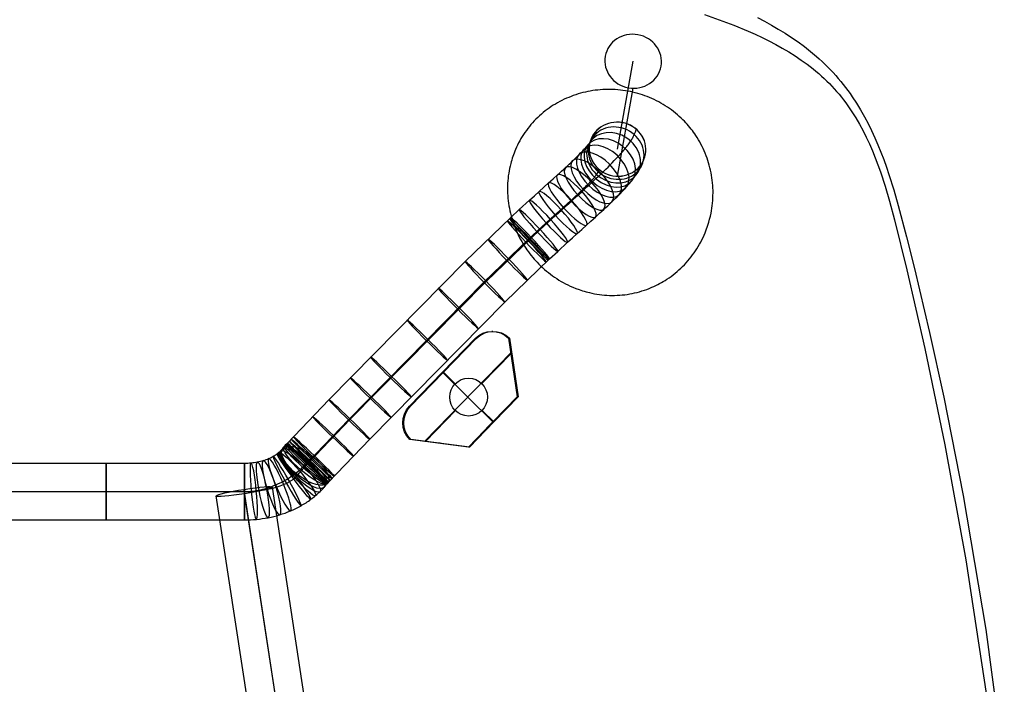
# Model space of a CAD drawing. Extents: x 603 to 1103, y 2695 to 3213.
# Tile 5 of 6: x 861 to 1069, y 2954 to 3094. Entities that reach past the tile are written whole.
import ezdxf

# ---------------------------------------------------------------- set-up
doc = ezdxf.new("R2010")
doc.units = 0
doc.layers.add('CAPA_01', color=12, linetype='CONTINUOUS')
doc.layers.add('PATAS_MADERA_CON_METAL', color=70, linetype='CONTINUOUS')

msp = doc.modelspace()

# ---------------------------------------------------------------- linework, layer by layer
at = {"layer": 'CAPA_01'}
for points in [[(1005.69, 3095.56, 453.58), (1008.82, 3094.45, 453.21), (1011.9, 3093.28, 452.85), (1014.94, 3092.03, 452.49), (1016.42, 3091.37, 452.31), (1017.89, 3090.69, 452.14), (1019.34, 3089.97, 451.96), (1020.77, 3089.23, 451.78), (1022.16, 3088.46, 451.6), (1023.53, 3087.65, 451.42), (1024.87, 3086.81, 451.24), (1026.18, 3085.93, 451.06), (1027.44, 3085.02, 450.89), (1028.06, 3084.54, 450.8), (1028.67, 3084.06, 450.71), (1029.27, 3083.57, 450.62), (1029.86, 3083.07, 450.53), (1030.44, 3082.55, 450.44), (1031.01, 3082.03, 450.36), (1031.56, 3081.49, 450.27), (1032.11, 3080.95, 450.18), (1032.64, 3080.4, 450.1), (1033.16, 3079.84, 450.01), (1033.66, 3079.27, 449.93), (1034.16, 3078.68, 449.84), (1034.65, 3078.09, 449.76), (1035.12, 3077.49, 449.68), (1035.59, 3076.87, 449.6), (1036.04, 3076.25, 449.52), (1036.47, 3075.62, 449.44), (1036.9, 3074.99, 449.36), (1037.32, 3074.34, 449.29), (1037.72, 3073.69, 449.21), (1038.5, 3072.36, 449.07), (1039.23, 3070.99, 448.93), (1039.93, 3069.6, 448.8), (1040.59, 3068.19, 448.68), (1041.21, 3066.75, 448.57), (1041.81, 3065.28, 448.46), (1042.38, 3063.79, 448.36), (1042.91, 3062.29, 448.27), (1043.92, 3059.24, 448.12), (1044.85, 3056.12, 447.99), (1045.91, 3052.15, 447.89), (1048.49, 3041.57, 447.84), (1052.28, 3024.92, 448.28), (1056.51, 3004.55, 449.36), (1060.97, 2980.24, 451.07), (1065.37, 2951.6, 453.33)], [(1016.91, 3094.91, 442.97), (1018.39, 3094.13, 442.76), (1019.87, 3093.32, 442.55), (1021.32, 3092.48, 442.34), (1022.74, 3091.61, 442.13), (1024.13, 3090.7, 441.92), (1025.49, 3089.76, 441.71), (1026.83, 3088.77, 441.5), (1028.12, 3087.75, 441.29), (1029.38, 3086.7, 441.09), (1029.99, 3086.15, 440.99), (1030.59, 3085.59, 440.88), (1031.19, 3085.03, 440.78), (1031.77, 3084.45, 440.68), (1032.34, 3083.86, 440.58), (1032.9, 3083.26, 440.48), (1033.45, 3082.66, 440.39), (1033.99, 3082.04, 440.29), (1034.51, 3081.42, 440.2), (1035.02, 3080.78, 440.1), (1035.52, 3080.14, 440.01), (1036.01, 3079.48, 439.92), (1036.49, 3078.82, 439.83), (1036.96, 3078.15, 439.74), (1037.86, 3076.78, 439.57), (1038.71, 3075.38, 439.41), (1039.52, 3073.95, 439.25), (1040.29, 3072.49, 439.1), (1041.02, 3071.01, 438.96), (1041.71, 3069.51, 438.83), (1042.37, 3067.99, 438.71), (1043, 3066.43, 438.6), (1043.6, 3064.87, 438.49), (1044.17, 3063.29, 438.4), (1044.71, 3061.7, 438.31), (1045.74, 3058.47, 438.17), (1046.69, 3055.21, 438.07), (1048.42, 3048.56, 437.95), (1050.1, 3041.85, 437.97), (1053.3, 3028.32, 438.31), (1056.3, 3014.66, 438.93), (1060.42, 2993.89, 440.24), (1065.19, 2965.56, 442.37), (1069.11, 2936.34, 444.68)]]:
    msp.add_polyline3d(points, dxfattribs=at)
at = {"layer": 'PATAS_MADERA_CON_METAL'}
for p, q in [((987.32, 3067.08, 404.74), (990.62, 3085.68, 347.79)), ((987.32, 3061.38, 402.87), (990.62, 3079.97, 345.92)), ((960.93, 3028.57, 422.19), (960.72, 3028.57, 424.18)), ((943.32, 3012.76, 422.35), (957.22, 3027.06, 423.81)), ((943.43, 3012.76, 421.35), (957.33, 3027.06, 422.81)), ((943.53, 3012.76, 420.36), (957.43, 3027.06, 421.82)), ((957.43, 3027.06, 421.82), (957.22, 3027.06, 423.81)), ((964.26, 3027.15, 424.55), (966.12, 3014.75, 424.74)), ((964.46, 3027.15, 422.56), (964.26, 3027.15, 424.55)), ((964.36, 3027.15, 423.55), (966.22, 3014.75, 423.75)), ((964.46, 3027.15, 422.56), (966.33, 3014.75, 422.75)), ((946.5, 3005.29, 422.68), (964.72, 3024.05, 424.6)), ((958.6, 3017.53, 421.94), (964.93, 3024.05, 422.61)), ((950.48, 3019.91, 421.09), (950.27, 3019.91, 423.08)), ((950.27, 3019.91, 423.08), (960.94, 3009.43, 424.2)), ((950.48, 3019.91, 421.09), (952.97, 3017.46, 421.35)), ((965.4, 3020.95, 422.65), (965.19, 3020.95, 424.64)), ((966.12, 3014.75, 424.74), (958.36, 3006.77, 423.93)), ((966.22, 3014.75, 423.75), (958.46, 3006.77, 422.93)), ((966.33, 3014.75, 422.75), (958.57, 3006.77, 421.94)), ((966.33, 3014.75, 422.75), (966.12, 3014.75, 424.74)), ((943.53, 3012.76, 420.36), (943.32, 3012.76, 422.35)), ((946.71, 3005.29, 420.69), (953.04, 3011.81, 421.36)), ((958.66, 3011.87, 421.95), (961.15, 3009.43, 422.21)), ((942.12, 3009.21, 420.21), (941.91, 3009.21, 422.2)), ((960.94, 3009.43, 424.2), (955.77, 3004.1, 423.66)), ((961.05, 3009.43, 423.2), (955.88, 3004.1, 422.66)), ((961.15, 3009.43, 422.21), (955.98, 3004.1, 421.67)), ((958.36, 3006.77, 423.93), (960.94, 3009.43, 424.2)), ((958.46, 3006.77, 422.93), (961.05, 3009.43, 423.2)), ((958.57, 3006.77, 421.94), (961.15, 3009.43, 422.21)), ((961.15, 3009.43, 422.21), (960.94, 3009.43, 424.2)), ((962.45, 3010.76, 422.35), (962.24, 3010.76, 424.33)), ((959.86, 3008.1, 422.07), (959.65, 3008.1, 424.06)), ((943.61, 3005.69, 420.37), (943.41, 3005.69, 422.36)), ((955.77, 3004.1, 423.66), (943.41, 3005.69, 422.36)), ((955.88, 3004.1, 422.66), (943.51, 3005.69, 421.36)), ((955.98, 3004.1, 421.67), (943.61, 3005.69, 420.37)), ((949.8, 3004.9, 421.02), (949.59, 3004.9, 423.01)), ((958.57, 3006.77, 421.94), (958.36, 3006.77, 423.93)), ((958.57, 3006.77, 421.94), (958.36, 3006.77, 423.93)), ((955.98, 3004.1, 421.67), (955.77, 3004.1, 423.66)), ((849.93, 3000.7, 420.42), (908.4, 3000.7, 420.42)), ((849.93, 2994.7, 414.42), (908.4, 2994.7, 414.42)), ((849.93, 2994.7, 426.42), (908.4, 2994.7, 426.42)), ((932.51, 2836.01, 436.78), (908.34, 2995.08, 426.41)), ((932.63, 2835.25, 424.8), (908.46, 2994.32, 414.44)), ((938.5, 2836.53, 430.79), (914.33, 2995.6, 420.42)), ((926.64, 2834.73, 430.79), (902.47, 2993.8, 420.42)), ((849.93, 2988.7, 420.42), (908.4, 2988.7, 420.42))]:
    msp.add_line(p, q, dxfattribs=at)
at = {"layer": 'PATAS_MADERA_CON_METAL', "color": 7, "extrusion": (0.999395, -0.0108, 0.033062)}
msp.add_lwpolyline([(3210.26, -32.69), (3068.52, 400.97)], dxfattribs=at)
msp.add_lwpolyline([(3210.26, -32.69), (3068.52, 400.97)], dxfattribs=at)
at = {"layer": 'PATAS_MADERA_CON_METAL', "color": 7}
msp.add_polyline3d([(1007.51, 3057.82, 433.42), (1007.51, 3058.35, 433.49), (1007.49, 3058.89, 433.57), (1007.46, 3059.43, 433.64), (1007.41, 3059.97, 433.71), (1007.35, 3060.5, 433.78), (1007.28, 3061.04, 433.85), (1007.2, 3061.57, 433.92), (1007.1, 3062.1, 434), (1006.99, 3062.63, 434.07), (1006.87, 3063.15, 434.14), (1006.73, 3063.67, 434.21), (1006.58, 3064.19, 434.28), (1006.42, 3064.7, 434.35), (1006.25, 3065.21, 434.42), (1006.06, 3065.71, 434.49), (1005.86, 3066.21, 434.56), (1005.65, 3066.7, 434.62), (1005.43, 3067.19, 434.69), (1005.2, 3067.67, 434.76), (1004.95, 3068.15, 434.83), (1004.7, 3068.61, 434.89), (1004.43, 3069.08, 434.96), (1004.15, 3069.53, 435.02), (1003.86, 3069.98, 435.09), (1003.63, 3070.32, 435.13), (1003.39, 3070.65, 435.18), (1003.14, 3071, 435.23), (1002.87, 3071.34, 435.28), (1002.6, 3071.68, 435.33), (1002.33, 3072.01, 435.38), (1002.04, 3072.34, 435.42), (1001.75, 3072.66, 435.47), (1001.46, 3072.97, 435.52), (1001.15, 3073.28, 435.56), (1000.77, 3073.65, 435.62), (1000.38, 3074.01, 435.67), (999.98, 3074.37, 435.72), (999.57, 3074.71, 435.77), (999.16, 3075.04, 435.81), (998.73, 3075.37, 435.86), (998.3, 3075.68, 435.9), (997.86, 3075.98, 435.95), (997.41, 3076.27, 435.98), (996.96, 3076.55, 436.02), (996.5, 3076.82, 436.06), (996.03, 3077.08, 436.09), (995.56, 3077.32, 436.12), (995.08, 3077.56, 436.15), (994.59, 3077.78, 436.17), (994.1, 3077.99, 436.19), (993.61, 3078.19, 436.21), (993.11, 3078.38, 436.23), (992.6, 3078.56, 436.24), (992.1, 3078.72, 436.25), (991.58, 3078.87, 436.26), (991.07, 3079.01, 436.27), (990.55, 3079.14, 436.27), (990.03, 3079.25, 436.27), (989.5, 3079.35, 436.26), (988.98, 3079.44, 436.25), (988.45, 3079.52, 436.24), (987.92, 3079.58, 436.23), (987.39, 3079.63, 436.21), (986.85, 3079.67, 436.18), (986.32, 3079.7, 436.16), (985.79, 3079.71, 436.13), (985.26, 3079.72, 436.1), (984.72, 3079.7, 436.06), (984.19, 3079.68, 436.02), (983.66, 3079.64, 435.98), (983.13, 3079.59, 435.93), (982.6, 3079.53, 435.88), (982.08, 3079.46, 435.83), (981.55, 3079.37, 435.77), (981.03, 3079.27, 435.71), (980.51, 3079.16, 435.64), (980, 3079.04, 435.57), (979.49, 3078.9, 435.5), (978.98, 3078.75, 435.43), (978.47, 3078.59, 435.35), (977.97, 3078.42, 435.27), (977.48, 3078.24, 435.19), (976.99, 3078.04, 435.1), (976.51, 3077.84, 435.01), (976.03, 3077.62, 434.92), (975.56, 3077.39, 434.83), (975.09, 3077.15, 434.73), (974.63, 3076.89, 434.63), (974.18, 3076.63, 434.53), (973.73, 3076.36, 434.42), (973.29, 3076.07, 434.31), (972.86, 3075.78, 434.2), (972.44, 3075.47, 434.09), (972.02, 3075.16, 433.98), (971.61, 3074.83, 433.86), (971.21, 3074.49, 433.75), (970.82, 3074.15, 433.63), (970.44, 3073.79, 433.51), (970.07, 3073.43, 433.39), (969.71, 3073.06, 433.27), (969.35, 3072.67, 433.14), (969.01, 3072.28, 433.02), (968.68, 3071.88, 432.89), (968.36, 3071.48, 432.77), (968.04, 3071.06, 432.64), (967.74, 3070.64, 432.52), (967.45, 3070.21, 432.39), (967.17, 3069.77, 432.26), (966.9, 3069.32, 432.14), (966.64, 3068.87, 432.01), (966.4, 3068.41, 431.88), (966.16, 3067.95, 431.76), (965.94, 3067.48, 431.63), (965.73, 3067, 431.51), (965.58, 3066.64, 431.41), (965.44, 3066.27, 431.32), (965.3, 3065.91, 431.23), (965.17, 3065.54, 431.14), (965.05, 3065.16, 431.04), (964.93, 3064.79, 430.95), (964.82, 3064.41, 430.86), (964.72, 3064.03, 430.77), (964.59, 3063.52, 430.66), (964.48, 3063.02, 430.54), (964.38, 3062.5, 430.43), (964.3, 3061.98, 430.32), (964.22, 3061.46, 430.2), (964.16, 3060.93, 430.1), (964.11, 3060.41, 429.99), (964.08, 3059.88, 429.88), (964.06, 3059.35, 429.78), (964.05, 3058.83, 429.68), (964.05, 3058.29, 429.58), (964.07, 3057.76, 429.48), (964.1, 3057.23, 429.39), (964.14, 3056.7, 429.3), (964.19, 3056.17, 429.21), (964.26, 3055.64, 429.13), (964.34, 3055.11, 429.04), (964.44, 3054.59, 428.96), (964.54, 3054.06, 428.88), (964.66, 3053.54, 428.81), (964.8, 3053.02, 428.74), (964.94, 3052.5, 428.67), (965.1, 3051.98, 428.6), (965.27, 3051.47, 428.54), (965.45, 3050.96, 428.47), (965.64, 3050.46, 428.42), (965.85, 3049.96, 428.36), (966.07, 3049.47, 428.31), (966.3, 3048.98, 428.26), (966.54, 3048.49, 428.21), (966.79, 3048.01, 428.17), (967.06, 3047.54, 428.13), (967.33, 3047.07, 428.09), (967.62, 3046.61, 428.06), (967.89, 3046.19, 428.03), (968.17, 3045.78, 428), (968.46, 3045.38, 427.98), (968.76, 3044.98, 427.96), (969.07, 3044.59, 427.94), (969.39, 3044.2, 427.92), (969.71, 3043.82, 427.91), (970.05, 3043.45, 427.9), (970.29, 3043.18, 427.89), (970.67, 3042.79, 427.88), (971.06, 3042.41, 427.88), (971.45, 3042.04, 427.88), (971.86, 3041.68, 427.88), (972.27, 3041.32, 427.88), (972.69, 3040.98, 427.88), (973.12, 3040.65, 427.89), (973.56, 3040.32, 427.9), (974.01, 3040.01, 427.91), (974.46, 3039.71, 427.93), (974.92, 3039.42, 427.95), (975.38, 3039.14, 427.97), (975.85, 3038.88, 427.99), (976.33, 3038.62, 428.02), (976.82, 3038.38, 428.04), (977.31, 3038.15, 428.07), (977.89, 3037.89, 428.11), (978.48, 3037.65, 428.15), (979.2, 3037.39, 428.2), (979.56, 3037.26, 428.23), (979.92, 3037.15, 428.26), (980.28, 3037.04, 428.29), (980.65, 3036.93, 428.31), (981.01, 3036.84, 428.35), (981.38, 3036.75, 428.38), (981.91, 3036.63, 428.42), (982.43, 3036.52, 428.47), (982.96, 3036.43, 428.52), (983.49, 3036.36, 428.57), (984.03, 3036.29, 428.63), (984.56, 3036.24, 428.68), (985.09, 3036.2, 428.74), (985.63, 3036.18, 428.79), (986.16, 3036.17, 428.85), (986.7, 3036.17, 428.91), (987.23, 3036.19, 428.97), (987.77, 3036.22, 429.03), (988.3, 3036.27, 429.1), (988.83, 3036.32, 429.16), (989.36, 3036.39, 429.22), (989.89, 3036.48, 429.29), (990.41, 3036.58, 429.36), (990.93, 3036.69, 429.42), (991.45, 3036.81, 429.49), (991.97, 3036.95, 429.56), (992.48, 3037.1, 429.63), (992.99, 3037.26, 429.7), (993.49, 3037.44, 429.77), (993.99, 3037.63, 429.84), (994.59, 3037.88, 429.93), (995, 3038.06, 429.99), (995.41, 3038.26, 430.06), (995.82, 3038.46, 430.12), (996.22, 3038.67, 430.18), (996.61, 3038.88, 430.24), (997, 3039.11, 430.31), (997.39, 3039.35, 430.37), (997.77, 3039.59, 430.43), (998.21, 3039.89, 430.51), (998.65, 3040.2, 430.58), (999.08, 3040.52, 430.66), (999.5, 3040.85, 430.74), (999.91, 3041.19, 430.81), (1000.31, 3041.55, 430.89), (1000.7, 3041.91, 430.96), (1001.09, 3042.28, 431.04), (1001.46, 3042.66, 431.11), (1001.83, 3043.06, 431.19), (1002.19, 3043.46, 431.27), (1002.53, 3043.87, 431.34), (1002.87, 3044.29, 431.42), (1003.19, 3044.72, 431.49), (1003.51, 3045.15, 431.57), (1003.81, 3045.59, 431.65), (1004.11, 3046.04, 431.72), (1004.39, 3046.5, 431.8), (1004.66, 3046.97, 431.87), (1004.92, 3047.44, 431.95), (1005.17, 3047.92, 432.02), (1005.4, 3048.41, 432.1), (1005.63, 3048.9, 432.17), (1005.84, 3049.39, 432.25), (1006, 3049.8, 432.31), (1006.15, 3050.21, 432.37), (1006.3, 3050.62, 432.43), (1006.44, 3051.03, 432.49), (1006.63, 3051.65, 432.58), (1006.8, 3052.27, 432.66), (1006.95, 3052.89, 432.75), (1007.09, 3053.52, 432.84), (1007.19, 3054.05, 432.91), (1007.27, 3054.59, 432.99), (1007.34, 3055.12, 433.06), (1007.4, 3055.66, 433.13), (1007.45, 3056.2, 433.2), (1007.48, 3056.74, 433.28), (1007.5, 3057.28, 433.35)], close=True, dxfattribs=at)
msp.add_polyline3d([(1007.51, 3057.82, 433.42), (1007.51, 3058.35, 433.49), (1007.49, 3058.89, 433.57), (1007.46, 3059.43, 433.64), (1007.41, 3059.97, 433.71), (1007.35, 3060.5, 433.78), (1007.28, 3061.04, 433.85), (1007.2, 3061.57, 433.92), (1007.1, 3062.1, 434), (1006.99, 3062.63, 434.07), (1006.87, 3063.15, 434.14), (1006.73, 3063.67, 434.21), (1006.58, 3064.19, 434.28), (1006.42, 3064.7, 434.35), (1006.25, 3065.21, 434.42), (1006.06, 3065.71, 434.49), (1005.86, 3066.21, 434.56), (1005.65, 3066.7, 434.62), (1005.43, 3067.19, 434.69), (1005.2, 3067.67, 434.76), (1004.95, 3068.15, 434.83), (1004.7, 3068.61, 434.89), (1004.43, 3069.08, 434.96), (1004.15, 3069.53, 435.02), (1003.86, 3069.98, 435.09), (1003.63, 3070.32, 435.13), (1003.39, 3070.65, 435.18), (1003.14, 3071, 435.23), (1002.87, 3071.34, 435.28), (1002.6, 3071.68, 435.33), (1002.33, 3072.01, 435.38), (1002.04, 3072.34, 435.42), (1001.75, 3072.66, 435.47), (1001.46, 3072.97, 435.52), (1001.15, 3073.28, 435.56), (1000.77, 3073.65, 435.62), (1000.38, 3074.01, 435.67), (999.98, 3074.37, 435.72), (999.57, 3074.71, 435.77), (999.16, 3075.04, 435.81), (998.73, 3075.37, 435.86), (998.3, 3075.68, 435.9), (997.86, 3075.98, 435.95), (997.41, 3076.27, 435.98), (996.96, 3076.55, 436.02), (996.5, 3076.82, 436.06), (996.03, 3077.08, 436.09), (995.56, 3077.32, 436.12), (995.08, 3077.56, 436.15), (994.59, 3077.78, 436.17), (994.1, 3077.99, 436.19), (993.61, 3078.19, 436.21), (993.11, 3078.38, 436.23), (992.6, 3078.56, 436.24), (992.1, 3078.72, 436.25), (991.58, 3078.87, 436.26), (991.07, 3079.01, 436.27), (990.55, 3079.14, 436.27), (990.03, 3079.25, 436.27), (989.5, 3079.35, 436.26), (988.98, 3079.44, 436.25), (988.45, 3079.52, 436.24), (987.92, 3079.58, 436.23), (987.39, 3079.63, 436.21), (986.85, 3079.67, 436.18), (986.32, 3079.7, 436.16), (985.79, 3079.71, 436.13), (985.26, 3079.72, 436.1), (984.72, 3079.7, 436.06), (984.19, 3079.68, 436.02), (983.66, 3079.64, 435.98), (983.13, 3079.59, 435.93), (982.6, 3079.53, 435.88), (982.08, 3079.46, 435.83), (981.55, 3079.37, 435.77), (981.03, 3079.27, 435.71), (980.51, 3079.16, 435.64), (980, 3079.04, 435.57), (979.49, 3078.9, 435.5), (978.98, 3078.75, 435.43), (978.47, 3078.59, 435.35), (977.97, 3078.42, 435.27), (977.48, 3078.24, 435.19), (976.99, 3078.04, 435.1), (976.51, 3077.84, 435.01), (976.03, 3077.62, 434.92), (975.56, 3077.39, 434.83), (975.09, 3077.15, 434.73), (974.63, 3076.89, 434.63), (974.18, 3076.63, 434.53), (973.73, 3076.36, 434.42), (973.29, 3076.07, 434.31), (972.86, 3075.78, 434.2), (972.44, 3075.47, 434.09), (972.02, 3075.16, 433.98), (971.61, 3074.83, 433.86), (971.21, 3074.49, 433.75), (970.82, 3074.15, 433.63), (970.44, 3073.79, 433.51), (970.07, 3073.43, 433.39), (969.71, 3073.06, 433.27), (969.35, 3072.67, 433.14), (969.01, 3072.28, 433.02), (968.68, 3071.88, 432.89), (968.36, 3071.48, 432.77), (968.04, 3071.06, 432.64), (967.74, 3070.64, 432.52), (967.45, 3070.21, 432.39), (967.17, 3069.77, 432.26), (966.9, 3069.32, 432.14), (966.64, 3068.87, 432.01), (966.4, 3068.41, 431.88), (966.16, 3067.95, 431.76), (965.94, 3067.48, 431.63), (965.73, 3067, 431.51), (965.58, 3066.64, 431.41), (965.44, 3066.27, 431.32), (965.3, 3065.91, 431.23), (965.17, 3065.54, 431.14), (965.05, 3065.16, 431.04), (964.93, 3064.79, 430.95), (964.82, 3064.41, 430.86), (964.72, 3064.03, 430.77), (964.59, 3063.52, 430.66), (964.48, 3063.02, 430.54), (964.38, 3062.5, 430.43), (964.3, 3061.98, 430.32), (964.22, 3061.46, 430.2), (964.16, 3060.93, 430.1), (964.11, 3060.41, 429.99), (964.08, 3059.88, 429.88), (964.06, 3059.35, 429.78), (964.05, 3058.83, 429.68), (964.05, 3058.29, 429.58), (964.07, 3057.76, 429.48), (964.1, 3057.23, 429.39), (964.14, 3056.7, 429.3), (964.19, 3056.17, 429.21), (964.26, 3055.64, 429.13), (964.34, 3055.11, 429.04), (964.44, 3054.59, 428.96), (964.54, 3054.06, 428.88), (964.66, 3053.54, 428.81), (964.8, 3053.02, 428.74), (964.94, 3052.5, 428.67), (965.1, 3051.98, 428.6), (965.27, 3051.47, 428.54), (965.45, 3050.96, 428.47), (965.64, 3050.46, 428.42), (965.85, 3049.96, 428.36), (966.07, 3049.47, 428.31), (966.3, 3048.98, 428.26), (966.54, 3048.49, 428.21), (966.79, 3048.01, 428.17), (967.06, 3047.54, 428.13), (967.33, 3047.07, 428.09), (967.62, 3046.61, 428.06), (967.89, 3046.19, 428.03), (968.17, 3045.78, 428), (968.46, 3045.38, 427.98), (968.76, 3044.98, 427.96), (969.07, 3044.59, 427.94), (969.39, 3044.2, 427.92), (969.71, 3043.82, 427.91), (970.05, 3043.45, 427.9), (970.29, 3043.18, 427.89), (970.67, 3042.79, 427.88), (971.06, 3042.41, 427.88), (971.45, 3042.04, 427.88), (971.86, 3041.68, 427.88), (972.27, 3041.32, 427.88), (972.69, 3040.98, 427.88), (973.12, 3040.65, 427.89), (973.56, 3040.32, 427.9), (974.01, 3040.01, 427.91), (974.46, 3039.71, 427.93), (974.92, 3039.42, 427.95), (975.38, 3039.14, 427.97), (975.85, 3038.88, 427.99), (976.33, 3038.62, 428.02), (976.82, 3038.38, 428.04), (977.31, 3038.15, 428.07), (977.89, 3037.89, 428.11), (978.48, 3037.65, 428.15), (979.2, 3037.39, 428.2), (979.56, 3037.26, 428.23), (979.92, 3037.15, 428.26), (980.28, 3037.04, 428.29), (980.65, 3036.93, 428.31), (981.01, 3036.84, 428.35), (981.38, 3036.75, 428.38), (981.91, 3036.63, 428.42), (982.43, 3036.52, 428.47), (982.96, 3036.43, 428.52), (983.49, 3036.36, 428.57), (984.03, 3036.29, 428.63), (984.56, 3036.24, 428.68), (985.09, 3036.2, 428.74), (985.63, 3036.18, 428.79), (986.16, 3036.17, 428.85), (986.7, 3036.17, 428.91), (987.23, 3036.19, 428.97), (987.77, 3036.22, 429.03), (988.3, 3036.27, 429.1), (988.83, 3036.32, 429.16), (989.36, 3036.39, 429.22), (989.89, 3036.48, 429.29), (990.41, 3036.58, 429.36), (990.93, 3036.69, 429.42), (991.45, 3036.81, 429.49), (991.97, 3036.95, 429.56), (992.48, 3037.1, 429.63), (992.99, 3037.26, 429.7), (993.49, 3037.44, 429.77), (993.99, 3037.63, 429.84), (994.59, 3037.88, 429.93), (995, 3038.06, 429.99), (995.41, 3038.26, 430.06), (995.82, 3038.46, 430.12), (996.22, 3038.67, 430.18), (996.61, 3038.88, 430.24), (997, 3039.11, 430.31), (997.39, 3039.35, 430.37), (997.77, 3039.59, 430.43), (998.21, 3039.89, 430.51), (998.65, 3040.2, 430.58), (999.08, 3040.52, 430.66), (999.5, 3040.85, 430.74), (999.91, 3041.19, 430.81), (1000.31, 3041.55, 430.89), (1000.7, 3041.91, 430.96), (1001.09, 3042.28, 431.04), (1001.46, 3042.66, 431.11), (1001.83, 3043.06, 431.19), (1002.19, 3043.46, 431.27), (1002.53, 3043.87, 431.34), (1002.87, 3044.29, 431.42), (1003.19, 3044.72, 431.49), (1003.51, 3045.15, 431.57), (1003.81, 3045.59, 431.65), (1004.11, 3046.04, 431.72), (1004.39, 3046.5, 431.8), (1004.66, 3046.97, 431.87), (1004.92, 3047.44, 431.95), (1005.17, 3047.92, 432.02), (1005.4, 3048.41, 432.1), (1005.63, 3048.9, 432.17), (1005.84, 3049.39, 432.25), (1006, 3049.8, 432.31), (1006.15, 3050.21, 432.37), (1006.3, 3050.62, 432.43), (1006.44, 3051.03, 432.49), (1006.63, 3051.65, 432.58), (1006.8, 3052.27, 432.66), (1006.95, 3052.89, 432.75), (1007.09, 3053.52, 432.84), (1007.19, 3054.05, 432.91), (1007.27, 3054.59, 432.99), (1007.34, 3055.12, 433.06), (1007.4, 3055.66, 433.13), (1007.45, 3056.2, 433.2), (1007.48, 3056.74, 433.28), (1007.5, 3057.28, 433.35)], close=True, dxfattribs=at)
at = {"layer": 'PATAS_MADERA_CON_METAL'}
for points in [[(916.51, 3003.83, 420.09), (916.55, 3003.89, 420.11), (916.58, 3003.93, 420.14), (916.62, 3003.97, 420.16), (916.64, 3004.01, 420.17), (916.67, 3004.04, 420.18), (916.69, 3004.07, 420.19), (916.71, 3004.09, 420.2), (916.73, 3004.11, 420.21), (916.78, 3004.17, 420.22), (916.82, 3004.22, 420.23), (916.86, 3004.26, 420.24), (916.89, 3004.3, 420.25), (916.97, 3004.38, 420.26), (917.04, 3004.46, 420.27), (917.19, 3004.62, 420.29), (917.34, 3004.78, 420.29), (917.51, 3004.96, 420.3), (926.29, 3014.1, 419.94), (955.09, 3043.34, 418.58), (964.72, 3052.61, 418.02), (966.53, 3054.3, 417.88), (968.68, 3056.27, 417.64), (969.73, 3057.22, 417.48), (970.76, 3058.16, 417.3), (971.76, 3059.06, 417.1), (972.74, 3059.94, 416.85), (973.68, 3060.79, 416.59), (974.6, 3061.63, 416.28), (975.03, 3062.02, 416.12), (975.46, 3062.42, 415.95), (975.89, 3062.81, 415.76), (976.31, 3063.2, 415.57), (976.71, 3063.57, 415.37), (977.1, 3063.93, 415.16), (977.48, 3064.3, 414.94), (977.86, 3064.66, 414.7), (978.21, 3065, 414.47), (978.56, 3065.33, 414.22), (978.89, 3065.67, 413.95), (979.22, 3065.99, 413.68), (979.52, 3066.3, 413.4), (979.82, 3066.61, 413.11), (979.96, 3066.76, 412.96), (980.1, 3066.91, 412.81), (980.24, 3067.06, 412.65), (980.38, 3067.21, 412.49), (980.51, 3067.35, 412.33), (980.63, 3067.49, 412.17), (980.76, 3067.63, 412), (980.88, 3067.77, 411.83), (980.99, 3067.9, 411.66), (981.11, 3068.03, 411.48), (981.22, 3068.17, 411.3), (981.32, 3068.3, 411.12), (981.43, 3068.43, 410.94), (981.53, 3068.55, 410.75), (981.62, 3068.68, 410.56), (981.72, 3068.8, 410.36), (981.81, 3068.92, 410.17), (981.89, 3069.04, 409.97), (981.97, 3069.16, 409.76), (982.05, 3069.27, 409.56), (982.13, 3069.39, 409.34), (982.2, 3069.5, 409.13), (982.27, 3069.62, 408.91), (982.33, 3069.73, 408.68), (982.39, 3069.83, 408.46), (982.45, 3069.94, 408.23), (982.5, 3070.04, 408), (982.55, 3070.14, 407.77), (982.6, 3070.25, 407.52), (982.64, 3070.35, 407.27), (982.68, 3070.45, 407.02), (982.71, 3070.55, 406.76), (982.74, 3070.64, 406.51), (982.77, 3070.73, 406.25), (982.79, 3070.82, 405.99), (982.8, 3070.91, 405.73)], [(919.72, 2998.21, 425.56), (919.87, 2998.4, 425.66), (920, 2998.56, 425.75), (920.11, 2998.7, 425.81), (920.21, 2998.82, 425.86), (920.29, 2998.92, 425.91), (920.37, 2999.01, 425.94), (920.43, 2999.09, 425.96), (920.64, 2999.33, 426.03), (920.75, 2999.46, 426.06), (920.85, 2999.57, 426.08), (920.93, 2999.66, 426.1), (921.11, 2999.86, 426.13), (921.24, 3000, 426.15), (921.49, 3000.27, 426.17), (921.71, 3000.51, 426.18), (921.93, 3000.74, 426.18), (930.81, 3009.99, 425.83), (959.53, 3039.14, 424.47), (969.1, 3048.36, 423.91), (970.96, 3050.09, 423.77), (973.22, 3052.17, 423.52), (974.33, 3053.18, 423.35), (975.46, 3054.2, 423.15), (976.56, 3055.19, 422.92), (977.67, 3056.19, 422.65), (978.74, 3057.16, 422.35), (979.82, 3058.14, 421.99), (980.34, 3058.61, 421.79), (980.86, 3059.09, 421.58), (981.38, 3059.57, 421.36), (981.9, 3060.05, 421.12), (982.4, 3060.52, 420.87), (982.9, 3060.99, 420.6), (983.4, 3061.46, 420.31), (983.9, 3061.93, 420), (984.37, 3062.39, 419.68), (984.84, 3062.85, 419.34), (985.31, 3063.31, 418.98), (985.77, 3063.77, 418.59), (986.21, 3064.21, 418.19), (986.64, 3064.66, 417.77), (986.85, 3064.88, 417.55), (987.06, 3065.11, 417.32), (987.26, 3065.33, 417.09), (987.47, 3065.55, 416.85), (987.66, 3065.76, 416.6), (987.86, 3065.98, 416.35), (988.05, 3066.19, 416.1), (988.23, 3066.4, 415.84), (988.41, 3066.61, 415.57), (988.59, 3066.82, 415.3), (988.76, 3067.03, 415.02), (988.93, 3067.23, 414.73), (989.09, 3067.44, 414.44), (989.25, 3067.64, 414.14), (989.4, 3067.84, 413.84), (989.55, 3068.03, 413.53), (989.69, 3068.23, 413.21), (989.83, 3068.42, 412.89), (989.96, 3068.6, 412.57), (990.08, 3068.79, 412.25), (990.21, 3068.97, 411.91), (990.32, 3069.15, 411.56), (990.43, 3069.33, 411.21), (990.53, 3069.5, 410.86), (990.62, 3069.67, 410.51), (990.71, 3069.84, 410.15), (990.79, 3070, 409.79), (990.87, 3070.15, 409.43), (990.94, 3070.32, 409.05), (991.01, 3070.47, 408.66), (991.07, 3070.62, 408.28), (991.12, 3070.77, 407.89), (991.16, 3070.91, 407.51), (991.2, 3071.05, 407.12), (991.23, 3071.18, 406.73), (991.26, 3071.31, 406.35)], [(926.03, 2996.53, 420.14), (926, 2996.49, 420.12), (925.97, 2996.46, 420.1), (925.95, 2996.43, 420.09), (925.93, 2996.41, 420.08), (925.93, 2996.4, 420.07), (925.92, 2996.39, 420.07), (925.91, 2996.38, 420.07), (925.91, 2996.38, 420.07), (925.9, 2996.37, 420.06), (925.87, 2996.33, 420.05), (925.87, 2996.33, 420.05), (925.87, 2996.33, 420.05), (925.87, 2996.33, 420.05), (925.87, 2996.33, 420.05), (925.87, 2996.33, 420.05), (925.87, 2996.33, 420.05), (925.87, 2996.33, 420.05), (925.87, 2996.33, 420.05), (925.87, 2996.33, 420.05), (925.87, 2996.33, 420.05), (925.87, 2996.33, 420.05), (925.87, 2996.33, 420.05), (925.87, 2996.33, 420.05), (925.87, 2996.33, 420.05), (925.87, 2996.33, 420.05), (925.87, 2996.33, 420.05), (925.87, 2996.33, 420.05), (925.88, 2996.35, 420.06), (925.9, 2996.37, 420.06), (925.94, 2996.41, 420.06), (925.98, 2996.46, 420.07), (926.09, 2996.57, 420.07), (926.22, 2996.71, 420.07), (934.93, 3005.78, 419.72), (963.49, 3034.77, 418.37), (972.94, 3043.87, 417.82), (974.67, 3045.48, 417.69), (976.75, 3047.39, 417.45), (977.77, 3048.32, 417.3), (978.79, 3049.24, 417.12), (979.77, 3050.13, 416.92), (980.76, 3051.02, 416.68), (981.7, 3051.87, 416.41), (982.64, 3052.72, 416.1), (983.09, 3053.13, 415.93), (983.53, 3053.54, 415.75), (983.98, 3053.95, 415.56), (984.42, 3054.35, 415.35), (984.84, 3054.74, 415.15), (985.25, 3055.13, 414.92), (985.66, 3055.52, 414.68), (986.07, 3055.91, 414.43), (986.46, 3056.28, 414.17), (986.84, 3056.65, 413.9), (987.21, 3057.02, 413.61), (987.57, 3057.39, 413.3), (987.92, 3057.74, 412.98), (988.26, 3058.09, 412.65), (988.42, 3058.27, 412.48), (988.59, 3058.44, 412.3), (988.75, 3058.61, 412.12), (988.9, 3058.78, 411.93), (989.06, 3058.95, 411.74), (989.21, 3059.11, 411.55), (989.35, 3059.28, 411.35), (989.49, 3059.44, 411.15), (989.63, 3059.6, 410.95), (989.77, 3059.76, 410.74), (989.9, 3059.92, 410.52), (990.03, 3060.08, 410.31), (990.15, 3060.23, 410.08), (990.28, 3060.39, 409.85), (990.39, 3060.54, 409.62), (990.51, 3060.69, 409.38), (990.61, 3060.84, 409.14), (990.72, 3060.98, 408.9), (990.82, 3061.13, 408.65), (990.91, 3061.27, 408.4), (991.01, 3061.41, 408.14), (991.1, 3061.55, 407.87), (991.18, 3061.69, 407.6), (991.26, 3061.82, 407.33), (991.33, 3061.95, 407.06), (991.4, 3062.08, 406.78), (991.46, 3062.21, 406.5), (991.52, 3062.33, 406.22), (991.58, 3062.46, 405.91), (991.63, 3062.58, 405.61), (991.68, 3062.7, 405.3), (991.72, 3062.82, 404.99), (991.76, 3062.93, 404.68), (991.79, 3063.04, 404.37), (991.81, 3063.15, 404.06), (991.83, 3063.25, 403.75)], [(922.81, 3002.15, 414.66), (922.67, 3001.98, 414.57), (922.55, 3001.83, 414.49), (922.45, 3001.7, 414.43), (922.37, 3001.6, 414.38), (922.29, 3001.51, 414.35), (922.23, 3001.43, 414.32), (922.18, 3001.37, 414.3), (922.02, 3001.19, 414.25), (921.94, 3001.09, 414.23), (921.88, 3001.02, 414.21), (921.83, 3000.97, 414.2), (921.75, 3000.87, 414.19), (921.7, 3000.83, 414.18), (921.68, 3000.8, 414.18), (921.68, 3000.8, 414.18), (921.68, 3000.8, 414.18), (921.68, 3000.8, 414.18), (921.68, 3000.8, 414.18), (921.68, 3000.8, 414.18), (921.68, 3000.8, 414.18), (921.68, 3000.8, 414.18), (921.68, 3000.8, 414.18), (921.72, 3000.84, 414.18), (921.8, 3000.93, 414.19), (930.41, 3009.89, 413.84), (959.05, 3038.96, 412.48), (968.56, 3048.12, 411.92), (970.24, 3049.69, 411.8), (972.22, 3051.5, 411.58), (973.16, 3052.36, 411.44), (974.09, 3053.2, 411.27), (974.97, 3053.99, 411.09), (975.83, 3054.77, 410.88), (976.64, 3055.5, 410.65), (977.42, 3056.21, 410.39), (977.78, 3056.54, 410.25), (978.14, 3056.87, 410.11), (978.48, 3057.19, 409.96), (978.82, 3057.5, 409.8), (979.14, 3057.79, 409.65), (979.45, 3058.08, 409.48), (979.74, 3058.36, 409.31), (980.03, 3058.64, 409.13), (980.29, 3058.89, 408.95), (980.55, 3059.14, 408.77), (980.79, 3059.38, 408.58), (981.02, 3059.61, 408.38), (981.24, 3059.83, 408.19), (981.44, 3060.04, 407.99), (981.63, 3060.24, 407.78), (981.73, 3060.34, 407.68), (981.82, 3060.44, 407.57), (981.9, 3060.53, 407.47), (981.98, 3060.63, 407.36), (982.06, 3060.72, 407.25), (982.14, 3060.8, 407.15), (982.21, 3060.89, 407.04), (982.29, 3060.98, 406.92), (982.36, 3061.06, 406.81), (982.42, 3061.14, 406.7), (982.49, 3061.22, 406.58), (982.55, 3061.3, 406.46), (982.61, 3061.38, 406.34), (982.67, 3061.46, 406.22), (982.73, 3061.53, 406.1), (982.78, 3061.61, 405.97), (982.83, 3061.68, 405.84), (982.88, 3061.75, 405.71), (982.93, 3061.83, 405.58), (982.97, 3061.9, 405.44), (983.02, 3061.97, 405.3), (983.06, 3062.04, 405.16), (983.1, 3062.11, 405.01), (983.14, 3062.18, 404.86), (983.17, 3062.25, 404.71), (983.2, 3062.32, 404.56), (983.23, 3062.39, 404.39), (983.26, 3062.46, 404.22), (983.29, 3062.53, 404.04), (983.31, 3062.59, 403.87), (983.33, 3062.66, 403.69), (983.35, 3062.72, 403.5), (983.37, 3062.79, 403.32), (983.38, 3062.85, 403.13)], [(908.4, 3000.7, 420.42), (908.76, 3000.71, 420.42), (909.11, 3000.72, 420.41), (909.47, 3000.74, 420.38), (909.82, 3000.77, 420.36), (910.16, 3000.81, 420.32), (910.5, 3000.85, 420.28), (910.84, 3000.9, 420.24), (911.17, 3000.96, 420.19), (911.49, 3001.03, 420.14), (911.81, 3001.1, 420.09), (912.12, 3001.19, 420.04), (912.43, 3001.27, 419.99), (912.72, 3001.37, 419.94), (913.01, 3001.46, 419.89), (913.29, 3001.57, 419.85), (913.56, 3001.68, 419.8), (913.81, 3001.79, 419.77), (914.06, 3001.91, 419.74), (914.29, 3002.03, 419.71), (914.41, 3002.09, 419.7), (914.52, 3002.15, 419.69), (914.63, 3002.21, 419.68), (914.73, 3002.28, 419.68), (914.84, 3002.34, 419.67), (914.94, 3002.4, 419.67), (915.03, 3002.47, 419.67), (915.13, 3002.53, 419.67), (915.22, 3002.6, 419.68), (915.31, 3002.66, 419.68), (915.4, 3002.73, 419.69), (915.48, 3002.79, 419.7), (915.57, 3002.86, 419.71), (915.65, 3002.93, 419.72), (915.72, 3003, 419.74), (915.8, 3003.06, 419.76), (915.88, 3003.13, 419.78), (915.95, 3003.2, 419.8), (916.02, 3003.28, 419.82), (916.09, 3003.35, 419.85), (916.16, 3003.43, 419.88), (916.23, 3003.5, 419.91), (916.3, 3003.58, 419.95), (916.37, 3003.66, 419.99), (916.44, 3003.75, 420.04), (916.51, 3003.83, 420.09)], [(908.4, 2994.7, 414.42), (908.74, 2994.71, 414.42), (909.1, 2994.72, 414.41), (909.47, 2994.74, 414.38), (909.85, 2994.77, 414.35), (910.23, 2994.81, 414.31), (910.62, 2994.86, 414.27), (911.02, 2994.93, 414.22), (911.44, 2995, 414.16), (911.85, 2995.09, 414.09), (912.28, 2995.19, 414.03), (912.72, 2995.3, 413.95), (913.16, 2995.43, 413.88), (913.61, 2995.57, 413.8), (914.06, 2995.73, 413.73), (914.52, 2995.9, 413.65), (915, 2996.1, 413.58), (915.47, 2996.3, 413.51), (915.95, 2996.53, 413.45), (916.19, 2996.65, 413.42), (916.44, 2996.78, 413.4), (916.68, 2996.91, 413.38), (916.94, 2997.05, 413.35), (917.18, 2997.19, 413.34), (917.43, 2997.34, 413.32), (917.68, 2997.49, 413.32), (917.93, 2997.65, 413.31), (918.18, 2997.82, 413.31), (918.44, 2997.99, 413.31), (918.69, 2998.17, 413.32), (918.95, 2998.36, 413.34), (919.21, 2998.55, 413.36), (919.46, 2998.75, 413.39), (919.71, 2998.96, 413.42), (919.97, 2999.17, 413.46), (920.22, 2999.39, 413.51), (920.47, 2999.61, 413.57), (920.72, 2999.84, 413.64), (920.97, 3000.08, 413.71), (921.21, 3000.32, 413.8), (921.45, 3000.57, 413.89), (921.69, 3000.82, 413.99), (921.92, 3001.08, 414.1), (922.16, 3001.34, 414.23), (922.38, 3001.61, 414.36), (922.6, 3001.88, 414.51), (922.81, 3002.15, 414.66)], [(908.4, 2994.7, 426.42), (909.05, 2994.71, 426.42), (909.69, 2994.73, 426.39), (910.32, 2994.77, 426.35), (910.93, 2994.82, 426.3), (911.51, 2994.88, 426.25), (912.08, 2994.96, 426.18), (912.63, 2995.04, 426.11), (913.17, 2995.14, 426.03), (913.68, 2995.25, 425.95), (914.17, 2995.36, 425.87), (914.65, 2995.49, 425.79), (915.11, 2995.62, 425.72), (915.54, 2995.75, 425.65), (915.95, 2995.89, 425.58), (916.34, 2996.04, 425.51), (916.71, 2996.19, 425.46), (917.06, 2996.35, 425.41), (917.38, 2996.5, 425.37), (917.68, 2996.65, 425.33), (917.83, 2996.73, 425.32), (917.96, 2996.81, 425.31), (918.09, 2996.88, 425.3), (918.22, 2996.95, 425.29), (918.33, 2997.02, 425.29), (918.45, 2997.1, 425.29), (918.55, 2997.17, 425.29), (918.65, 2997.24, 425.29), (918.75, 2997.3, 425.29), (918.84, 2997.37, 425.3), (918.93, 2997.43, 425.3), (919, 2997.5, 425.31), (919.08, 2997.55, 425.32), (919.15, 2997.61, 425.33), (919.21, 2997.67, 425.35), (919.27, 2997.72, 425.36), (919.33, 2997.78, 425.37), (919.38, 2997.83, 425.39), (919.43, 2997.88, 425.41), (919.48, 2997.92, 425.43), (919.53, 2997.97, 425.45), (919.57, 2998.02, 425.47), (919.61, 2998.07, 425.49), (919.65, 2998.11, 425.51), (919.69, 2998.16, 425.54), (919.72, 2998.21, 425.56)], [(908.4, 2988.7, 420.42), (909.04, 2988.71, 420.42), (909.68, 2988.73, 420.39), (910.31, 2988.77, 420.35), (910.95, 2988.82, 420.3), (911.58, 2988.89, 420.24), (912.2, 2988.97, 420.17), (912.82, 2989.07, 420.09), (913.44, 2989.18, 420), (914.04, 2989.31, 419.91), (914.64, 2989.45, 419.81), (915.24, 2989.6, 419.71), (915.84, 2989.77, 419.61), (916.42, 2989.96, 419.51), (917, 2990.16, 419.41), (917.58, 2990.38, 419.32), (918.16, 2990.61, 419.23), (918.71, 2990.86, 419.15), (919.27, 2991.12, 419.08), (919.83, 2991.4, 419.02), (920.1, 2991.55, 419), (920.38, 2991.7, 418.97), (920.65, 2991.86, 418.95), (920.91, 2992.01, 418.94), (921.18, 2992.18, 418.93), (921.44, 2992.35, 418.92), (921.7, 2992.52, 418.92), (921.96, 2992.7, 418.93), (922.22, 2992.88, 418.94), (922.48, 2993.07, 418.95), (922.73, 2993.26, 418.97), (922.98, 2993.45, 419), (923.23, 2993.65, 419.03), (923.47, 2993.85, 419.07), (923.71, 2994.06, 419.12), (923.94, 2994.27, 419.17), (924.18, 2994.48, 419.24), (924.4, 2994.7, 419.3), (924.62, 2994.92, 419.38), (924.84, 2995.14, 419.47), (925.05, 2995.37, 419.56), (925.26, 2995.6, 419.66), (925.46, 2995.83, 419.77), (925.66, 2996.06, 419.88), (925.85, 2996.3, 420.01), (926.03, 2996.53, 420.14)]]:
    msp.add_polyline3d(points, dxfattribs=at)
at = {"layer": 'PATAS_MADERA_CON_METAL', "extrusion": (0.055023, 0.309914, -0.949171)}
for centre in [(-435.97, 3157.57, 680.69), (-435.97, 3157.57, 620.69)]:
    msp.add_circle(centre, 6, dxfattribs=at)
at = {"layer": 'PATAS_MADERA_CON_METAL', "extrusion": (0.180037, 0.386824, -0.904408)}
msp.add_circle((398.97, 3064.49, 995.71), 6, dxfattribs=at)
at = {"layer": 'PATAS_MADERA_CON_METAL', "extrusion": (0.055058, 0.310116, -0.949103)}
msp.add_circle((-435.97, 3157.44, 621.37), 6, dxfattribs=at)
at = {"layer": 'PATAS_MADERA_CON_METAL', "extrusion": (0.423948, 0.522643, -0.739671)}
msp.add_circle((1164.84, 2495.9, 1715.56), 6, dxfattribs=at)
at = {"layer": 'PATAS_MADERA_CON_METAL', "extrusion": (0.306723, 0.459905, -0.833312)}
msp.add_circle((880.06, 2807.27, 1371.5), 6, dxfattribs=at)
at = {"layer": 'PATAS_MADERA_CON_METAL', "extrusion": (0.522697, 0.571057, -0.632994)}
msp.add_circle((1341.76, 2170.14, 2002.89), 6, dxfattribs=at)
at = {"layer": 'PATAS_MADERA_CON_METAL', "extrusion": (0.653973, 0.627276, -0.4229)}
msp.add_circle((1528.82, 1571.24, 2386.5), 6, dxfattribs=at)
at = {"layer": 'PATAS_MADERA_CON_METAL', "extrusion": (0.599041, 0.605033, -0.524486)}
msp.add_circle((1455.32, 1856.06, 2224.65), 6, dxfattribs=at)
at = {"layer": 'PATAS_MADERA_CON_METAL', "extrusion": (0.691131, 0.641415, -0.333054)}
msp.add_circle((1575.12, 1324.07, 2501.13), 6, dxfattribs=at)
at = {"layer": 'PATAS_MADERA_CON_METAL', "extrusion": (0.714696, 0.650709, -0.256489)}
msp.add_circle((1601.74, 1115.77, 2582), 6, dxfattribs=at)
at = {"layer": 'PATAS_MADERA_CON_METAL', "extrusion": (0.728267, 0.657602, -0.192836)}
msp.add_circle((1613.17, 943.61, 2640.26), 6, dxfattribs=at)
at = {"layer": 'PATAS_MADERA_CON_METAL', "extrusion": (0.734563, 0.663759, -0.140861)}
msp.add_circle((1612.19, 803.32, 2684.18), 6, dxfattribs=at)
at = {"layer": 'PATAS_MADERA_CON_METAL', "extrusion": (0.735477, 0.67026, -0.099121)}
msp.add_circle((1600.46, 690.51, 2719.55), 6, dxfattribs=at)
at = {"layer": 'PATAS_MADERA_CON_METAL', "extrusion": (0.727351, 0.684673, -0.046726)}
msp.add_circle((1555.5, 548.05, 2772.2), 6, dxfattribs=at)
at = {"layer": 'PATAS_MADERA_CON_METAL', "extrusion": (0.732246, 0.677811, -0.066235)}
msp.add_circle((1578.85, 601.27, 2750.3), 6, dxfattribs=at)
at = {"layer": 'PATAS_MADERA_CON_METAL', "extrusion": (0.725916, 0.686318, -0.044876)}
msp.add_circle((1549.4, 543.07, 2775.66), 6, dxfattribs=at)
at = {"layer": 'PATAS_MADERA_CON_METAL', "extrusion": (0.726784, 0.68535, -0.045617)}
msp.add_circle((1553.04, 545.03, 2773.86), 6, dxfattribs=at)
at = {"layer": 'PATAS_MADERA_CON_METAL', "extrusion": (0.719512, 0.693213, -0.041932)}
msp.add_circle((1523.01, 535.5, 2786.1), 6, dxfattribs=at)
at = {"layer": 'PATAS_MADERA_CON_METAL', "extrusion": (0.713265, 0.699814, -0.038911)}
msp.add_circle((1497.46, 527.62, 2794.72), 6, dxfattribs=at)
at = {"layer": 'PATAS_MADERA_CON_METAL', "extrusion": (0.707443, 0.705847, -0.036121)}
msp.add_circle((1473.84, 520.28, 2800.66), 6, dxfattribs=at)
at = {"layer": 'PATAS_MADERA_CON_METAL', "extrusion": (0.702126, 0.71126, -0.033587)}
msp.add_circle((1452.44, 513.56, 2803.68), 6, dxfattribs=at)
at = {"layer": 'PATAS_MADERA_CON_METAL', "extrusion": (0.697328, 0.716068, -0.03131)}
msp.add_circle((1433.28, 507.49, 2803.69), 6, dxfattribs=at)
at = {"layer": 'PATAS_MADERA_CON_METAL', "extrusion": (0.695104, 0.718272, -0.030263)}
msp.add_circle((1424.45, 504.69, 2802.59), 6, dxfattribs=at)
at = {"layer": 'PATAS_MADERA_CON_METAL', "extrusion": (-0.104421, 2.14551e-14, 0.994533)}
msp.add_circle((-3014.67, 994.62, 319.54), 4, dxfattribs=at)
at = {"layer": 'PATAS_MADERA_CON_METAL', "extrusion": (0.693062, 0.720283, -0.029283)}
msp.add_circle((1416.38, 502.06, 2800.68), 6, dxfattribs=at)
at = {"layer": 'PATAS_MADERA_CON_METAL', "extrusion": (0.69254, 0.720796, -0.029014)}
msp.add_circle((1414.32, 501.34, 2796.89), 6, dxfattribs=at)
at = {"layer": 'PATAS_MADERA_CON_METAL', "extrusion": (0.551731, 0.722003, 0.417498)}
msp.add_circle((1089.64, -847.04, 2849.83), 6, dxfattribs=at)
msp.add_circle((1089.64, -847.04, 2849.83), 6, dxfattribs=at)
at = {"layer": 'PATAS_MADERA_CON_METAL', "extrusion": (0.680118, 0.731855, 0.042754)}
msp.add_circle((1367.5, 299, 2840.71), 6, dxfattribs=at)
at = {"layer": 'PATAS_MADERA_CON_METAL', "extrusion": (0.684443, 0.728791, 0.020009)}
msp.add_circle((1382.33, 363.71, 2826.14), 6, dxfattribs=at)
at = {"layer": 'PATAS_MADERA_CON_METAL', "extrusion": (0.687228, 0.726429, 0.004204)}
msp.add_circle((1392.6, 408.35, 2815.19), 6, dxfattribs=at)
at = {"layer": 'PATAS_MADERA_CON_METAL', "extrusion": (0.690407, 0.72326, -0.015234)}
msp.add_circle((1405.22, 462.9, 2800.96), 6, dxfattribs=at)
at = {"layer": 'PATAS_MADERA_CON_METAL', "extrusion": (0.691897, 0.721564, -0.024958)}
msp.add_circle((1411.53, 490.05, 2793.75), 6, dxfattribs=at)
at = {"layer": 'PATAS_MADERA_CON_METAL', "extrusion": (0.692294, 0.721089, -0.027569)}
msp.add_circle((1413.25, 497.32, 2792.26), 6, dxfattribs=at)
at = {"layer": 'PATAS_MADERA_CON_METAL', "extrusion": (0.801777, 0.594929, 0.056687)}
msp.add_circle((1859.93, 275.55, 2544.04), 6, dxfattribs=at)
at = {"layer": 'PATAS_MADERA_CON_METAL', "extrusion": (0.75505, 0.641363, 0.136206)}
msp.add_circle((1689.91, 55.63, 2674.49), 6, dxfattribs=at)
at = {"layer": 'PATAS_MADERA_CON_METAL', "extrusion": (0.697547, 0.680079, 0.225656)}
msp.add_circle((1504.94, -212.36, 2776.06), 6, dxfattribs=at)
at = {"layer": 'PATAS_MADERA_CON_METAL', "extrusion": (0.629203, 0.707788, 0.321153)}
msp.add_circle((1304.75, -518.88, 2837.2), 6, dxfattribs=at)
at = {"layer": 'PATAS_MADERA_CON_METAL', "extrusion": (0.631643, 0.741847, 0.225145)}
msp.add_circle((1243.53, -239.44, 2902.25), 6, dxfattribs=at)
at = {"layer": 'PATAS_MADERA_CON_METAL', "extrusion": (0.65987, 0.739941, 0.130607)}
msp.add_circle((1309.27, 44, 2882.92), 6, dxfattribs=at)
at = {"layer": 'PATAS_MADERA_CON_METAL', "extrusion": (0.672965, 0.735687, 0.076699)}
msp.add_circle((1345.22, 201.42, 2859.71), 6, dxfattribs=at)
at = {"layer": 'PATAS_MADERA_CON_METAL', "extrusion": (1, 0, 0)}
for centre in [(2994.7, 420.42, 879.16), (2994.7, 420.42, 908.4), (2994.7, 420.42, 908.4)]:
    msp.add_circle(centre, 6, dxfattribs=at)
at = {"layer": 'PATAS_MADERA_CON_METAL', "extrusion": (0.991453, 0.094279, -0.090183)}
msp.add_circle((2895.17, 525.92, 1147.05), 6, dxfattribs=at)
at = {"layer": 'PATAS_MADERA_CON_METAL', "extrusion": (0.971386, 0.188918, -0.143943)}
msp.add_circle((2765.82, 626.93, 1391.55), 6, dxfattribs=at)
at = {"layer": 'PATAS_MADERA_CON_METAL', "extrusion": (0.944977, 0.285444, -0.159815)}
msp.add_circle((2603.22, 692.68, 1651.8), 6, dxfattribs=at)
at = {"layer": 'PATAS_MADERA_CON_METAL', "extrusion": (0.912499, 0.386117, -0.135129)}
msp.add_circle((2402.39, 687.42, 1935.89), 6, dxfattribs=at)
at = {"layer": 'PATAS_MADERA_CON_METAL', "extrusion": (0.868603, 0.491266, -0.064712)}
msp.add_circle((2156.95, 565.6, 2242.05), 6, dxfattribs=at)
at = {"layer": 'PATAS_MADERA_CON_METAL', "extrusion": (-0.149912, 0.986606, -0.0643)}
msp.add_circle((-1347.97, 601.15, 2791.38), 6, dxfattribs=at)
at = {"layer": 'PATAS_MADERA_CON_METAL', "extrusion": (0.104421, 2.1464e-14, -0.994533)}
msp.add_arc((3023.57, 999.82, -321.54), 5, 314.3329, 44.3329, dxfattribs=at)
at = {"layer": 'PATAS_MADERA_CON_METAL', "extrusion": (0.104421, 4.06765e-14, -0.994533)}
msp.add_arc((3023.57, 999.82, -320.54), 5, 314.3329, 44.3329, dxfattribs=at)
at = {"layer": 'PATAS_MADERA_CON_METAL', "extrusion": (0.104421, 9.03588e-14, -0.994533)}
msp.add_arc((3023.57, 999.82, -319.54), 5, 314.3329, 44.3329, dxfattribs=at)
at = {"layer": 'PATAS_MADERA_CON_METAL', "extrusion": (0.104421, -2.11226e-15, -0.994533)}
for centre in [(3009.26, 985.85, -320.54), (3009.26, 985.85, -321.54)]:
    msp.add_arc(centre, 5, 224.3329, 314.3329, dxfattribs=at)
at = {"layer": 'PATAS_MADERA_CON_METAL', "extrusion": (0.104421, -2.01777e-15, -0.994533)}
msp.add_arc((3009.26, 985.85, -319.54), 5, 224.3329, 314.3329, dxfattribs=at)

doc.saveas('drawing.dxf')
